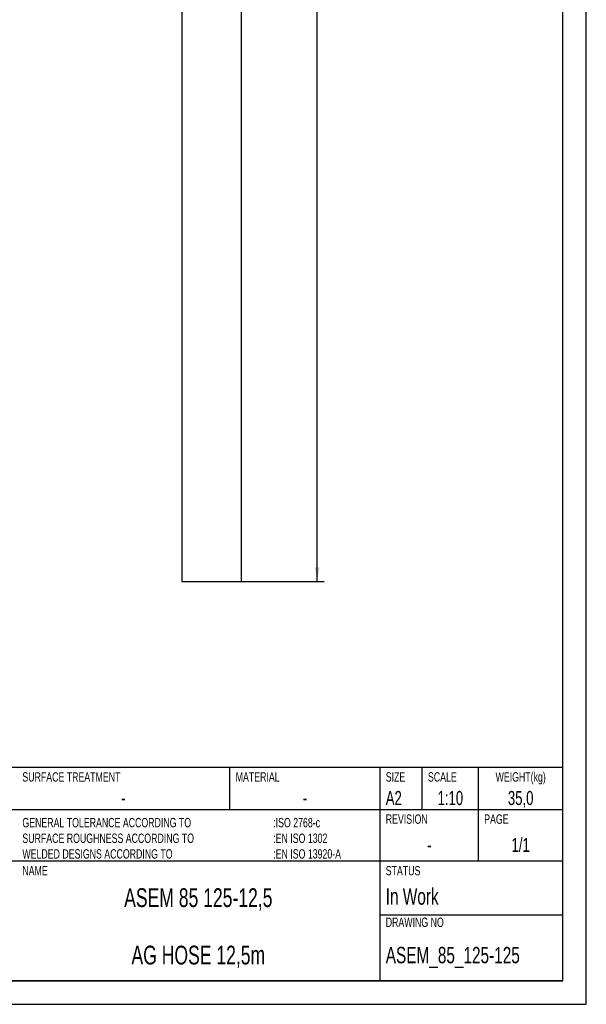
# Model space of a CAD drawing. Extents: x 0 to 594, y 0 to 420.
# Tile 10 of 17: x 473 to 594, y 0 to 210. Entities that reach past the tile are written whole.
import ezdxf

# ---------------------------------------------------------------- set-up
doc = ezdxf.new("R2010")
doc.units = 0
doc.header["$LTSCALE"] = 32.67
doc.layers.get('0').update_dxf_attribs({"linetype": 'CONTINUOUS'})
for name, color, linetype in [('ASEM_85_125-125_DXF_FORMAT', 7, 'CONTINUOUS'), ('HOSE_125_125_DXF_DIMENSION', 7, 'CONTINUOUS'), ('HOSE_125_125DXF_CONTINUOUS', 7, 'CONTINUOUS')]:
    doc.layers.add(name, color=color, linetype=linetype)
doc.styles.get("Standard").update_dxf_attribs({"font": 'txt', "width": 0.7})
doc.styles.add('TEXTSTYLE_2', font='txt', dxfattribs={"width": 0.7})
doc.dimstyles.new('DIMSTYLE_5', dxfattribs={"dimtxt": 3.5, "dimasz": 3, "dimexe": 1.5, "dimexo": 1, "dimgap": 0.875, "dimtad": 1, "dimdec": 3, "dimlfac": 10, "dimtxsty": 'STANDARD', "dimblk": '_ARROW_FILLED', "dimblk1": '_ARROW_FILLED', "dimblk2": '_ARROW_FILLED', "dimcen": 0.09, "dimazin": 3, "dimtp": 2, "dimtm": 2, "dimtfac": 1, "dimtdec": 3, "dimtofl": 0, "dimtmove": 0, "dimatfit": 3, "dimtolj": 1})

# ---------------------------------------------------------------- blocks, each defined once
blk = doc.blocks.new('_ARROW_FILLED')
at = {"color": 0, "linetype": 'BYBLOCK'}
blk.add_solid([(0, 0), (-1, 0.167), (-1, -0.167)], dxfattribs=at)
blk = doc.blocks.new('*D9')
at = {"layer": 'HOSE_125_125_DXF_DIMENSION', "color": 2, "linetype": 'CONTINUOUS'}
for p, q in [((515.12, 340.2), (538.1, 340.2)), ((536.6, 340.2), (536.6, 215.2)), ((536.6, 90.2), (536.6, 215.2)), ((515.12, 90.2), (538.1, 90.2))]:
    blk.add_line(p, q, dxfattribs=at)
at = {"layer": 'HOSE_125_125_DXF_DIMENSION', "color": 2, "linetype": 'CONTINUOUS', "xscale": 3, "yscale": 3, "zscale": 3}
for p, rotation in [((536.6, 340.2), 90.0003108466), ((536.6, 90.2), 270.0003108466)]:
    blk.add_blockref('_ARROW_FILLED', p, dxfattribs=dict(at, rotation=rotation))
at = {"layer": 'HOSE_125_125_DXF_DIMENSION', "color": 2, "linetype": 'CONTINUOUS', "insert": (532.23, 215.2), "char_height": 3.5, "width": 16.125, "attachment_point": 2, "rotation": 90}
blk.add_mtext('2500', dxfattribs=at)

msp = doc.modelspace()

# ---------------------------------------------------------------- linework, layer by layer
at = {"layer": 'ASEM_85_125-125_DXF_FORMAT', "color": 7, "linetype": 'CONTINUOUS'}
for p, q in [((594, 0), (594, 420)), ((589, 5), (589, 415)), ((589, 50.5), (418.5, 50.5)), ((518, 41.5), (518, 50.5)), ((550, 5), (550, 50.5)), ((559, 41.5), (559, 50.5)), ((571, 30.5), (571, 50.5)), ((589, 5), (589, 50.5)), ((589, 41.5), (418.5, 41.5)), ((589, 30.5), (418.5, 30.5)), ((589, 19), (550, 19)), ((25, 5), (589, 5)), ((589, 5), (418.5, 5)), ((0, 0), (594, 0))]:
    msp.add_line(p, q, dxfattribs=at)
at = {"layer": 'HOSE_125_125DXF_CONTINUOUS', "color": 7, "linetype": 'CONTINUOUS'}
for p, q in [((520.46783, 90.10357), (520.46647, 340.20357)), ((507.76658, 321.00581), (507.76783, 90.10351)), ((520.46783, 90.10357), (507.76783, 90.10351))]:
    msp.add_line(p, q, dxfattribs=at)

# ---------------------------------------------------------------- texts
at = {"color": 7, "linetype": 'CONTINUOUS', "style": 'TEXTSTYLE_2'}
for s, insert, char_height, width, attachment_point in [('SURFACE TREATMENT', (473.725, 49.5), 2, 23.8, 1), ('MATERIAL', (519.225, 49.5), 2, 11.2, 1), ('SIZE ', (551.225, 49.5), 2, 7, 1), ('SCALE', (560.225, 49.5), 2, 7, 1), ('WEIGHT(kg)', (580, 49.5), 2, 14, 2), ('A2 ', (551.225, 45.5), 3, 6.3, 1), ('1:10', (565, 45.5), 3, 8.4, 2), ('35,0', (580, 45.5), 3, 8.4, 2), ('-', (495.25, 45.5), 3, 2.1, 2), ('-', (534, 45.5), 3, 2.1, 2), ('REVISION', (551.225, 40.5), 2, 11.2, 1), ('PAGE', (572.225, 40.5), 2, 5.6, 1)]:
    msp.add_mtext(s, dxfattribs=dict(at, insert=insert, char_height=char_height, width=width, attachment_point=attachment_point))
at = {"layer": 'ASEM_85_125-125_DXF_FORMAT', "color": 7, "linetype": 'CONTINUOUS', "style": 'TEXTSTYLE_2'}
for s, insert, char_height, width, attachment_point in [('GENERAL TOLERANCE ACCORDING TO\\PSURFACE ROUGHNESS ACCORDING TO\\PWELDED DESIGNS ACCORDING TO\\P ', (473.725, 39.75), 2, 42, 1), (':ISO 2768-c\\P:EN ISO 1302\\P:EN ISO 13920-A', (527.225, 39.75), 2, 21, 1), ('1/1', (580, 35.5), 3, 6.3, 2), ('- ', (560.5, 35.5), 3, 4.2, 2), ('NAME ', (473.725, 29.5), 2, 7, 1), ('STATUS ', (551.225, 29.5), 2, 9.8, 1), ('ASEM 85 125-12,5', (511.25, 24.75), 4, 44.8, 2), ('In Work  ', (551.225, 24.75), 3.5, 22.05, 1), ('DRAWING NO', (551.225, 18.5), 2, 14, 1), ('AG HOSE 12,5m', (511.25, 12.5), 4, 36.4, 2), ('ASEM_85_125-125', (551.225, 12.25), 3.5, 36.75, 1)]:
    msp.add_mtext(s, dxfattribs=dict(at, insert=insert, char_height=char_height, width=width, attachment_point=attachment_point))

# ---------------------------------------------------------------- dimensions: what is measured, and where the dimension line sits
at = {"layer": 'HOSE_125_125_DXF_DIMENSION', "color": 2, "linetype": 'CONTINUOUS'}
dim = msp.add_linear_dim(base=(536.6035, 90.20366), p1=(514.11647, 340.20354), p2=(514.11783, 90.20354), angle=270.0003108, dimstyle='DIMSTYLE_5', dxfattribs=at)
dim.commit()
dim.dimension.update_dxf_attribs({"geometry": '*D9', "text_midpoint": (536.60283, 214.70366), "dimtype": 160})

doc.saveas('drawing.dxf')
